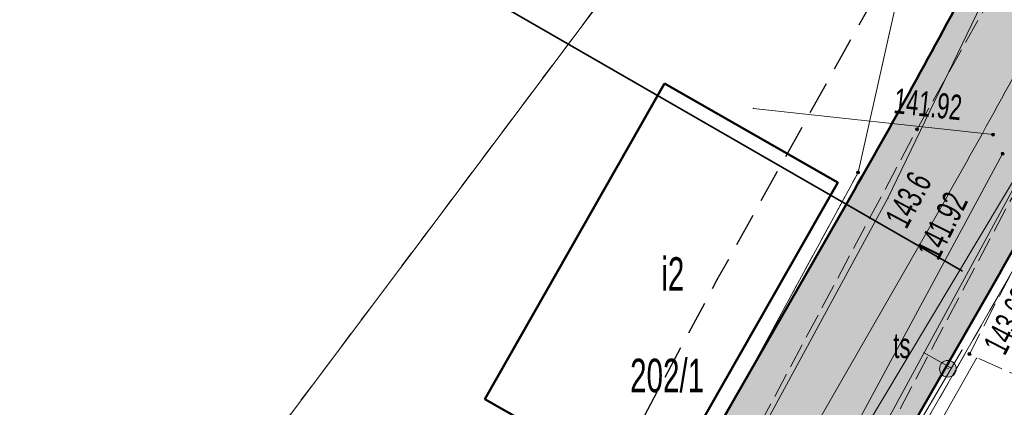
# Model space of a CAD drawing. Extents: x 6456700 to 6518119, y 5963420 to 5980059.
# Tile 169 of 256: x 6512274 to 6512304, y 5966010 to 5966021. Entities that reach past the tile are written whole.
import ezdxf
from ezdxf.enums import TextEntityAlignment as Align

# ---------------------------------------------------------------- set-up
doc = ezdxf.new("R2010")
doc.units = 0
doc.header["$MEASUREMENT"] = 0
for name, pattern in [('L_0_03', [1, 0.5, -0.5]), ('L_0_04', [1.5, 1, -0.5]), ('L_0_52', [1, 0.75, -0.25])]:
    doc.linetypes.add(name, pattern=pattern)
doc.layers.get('0').update_dxf_attribs({"color": 2, "linetype": 'CONTINUOUS', "lineweight": 5})
for name, color, linetype, lineweight in [('18mm Kreska ciągła', 7, 'CONTINUOUS', 18), ('203_punkt_graniczny', 7, 'CONTINUOUS', 18), ('211_numer_dzialki_ewidencyjnej', 7, 'CONTINUOUS', 18), ('218_kontur_uzytku_gruntowego', 96, 'L_0_03', 18), ('219_dzialka_ewidencyjna', 7, 'CONTINUOUS', 18), ('312_budynek_ewidencyjny', 7, 'CONTINUOUS', 18), ('312_oznaczenie_budynku_ewidencyjnego_Atr117', 7, 'CONTINUOUS', 18), ('35mm Ciągła', 7, 'CONTINUOUS', 35), ('50mm Kreska ciągła', 7, 'CONTINUOUS', 50), ('9mm Kreska ciągła', 252, 'CONTINUOUS', 9), ('jezdnia', 7, 'CONTINUOUS', 18), ('obszar_utwardzony', 7, 'CONTINUOUS', 18), ('ogrodzenie_trwale', 7, 'CONTINUOUS', 18), ('pikieta_naturalna', 7, 'CONTINUOUS', 18), ('pikieta_naturalna_Atr2', 7, 'CONTINUOUS', 18), ('pikieta_sztuczna', 7, 'CONTINUOUS', 18), ('pikieta_sztuczna_Atr2', 7, 'CONTINUOUS', 18), ('przewod_kanalizacyjny', 7, 'CONTINUOUS', 18), ('przewod_telekomunikacyjny_podziemny', 7, 'CONTINUOUS', 18), ('przewod_wodociagowy', 7, 'CONTINUOUS', 18), ('rzedna', 7, 'CONTINUOUS', 18), ('rzedna_Atr2', 7, 'CONTINUOUS', 18), ('sciana_oporowa__linia_', 7, 'CONTINUOUS', 18), ('slupek_telekomunikacyjny', 7, 'CONTINUOUS', 18), ('slupek_telekomunikacyjny_Atr17', 7, 'CONTINUOUS', 18), ('Zakres', 7, 'CONTINUOUS', 18)]:
    doc.layers.add(name, color=color, linetype=linetype, lineweight=lineweight)
doc.styles.get("Standard").update_dxf_attribs({"font": 'txt', "width": 0.75})

# ---------------------------------------------------------------- blocks, each defined once
blk = doc.blocks.new('mdcp_nowa')
at = {"layer": '203_punkt_graniczny', "linetype": 'Continuous', "lineweight": 18, "true_color": 0x000000}
blk.add_hatch(color=18, dxfattribs=at).paths.add_polyline_path([(6495030.49, 5982467.635, 1), (6495030.49, 5982467.725, 1)])
at = {"layer": 'pikieta_naturalna', "linetype": 'Continuous', "lineweight": 18, "true_color": 0x000000}
blk.add_hatch(color=18, dxfattribs=at).paths.add_polyline_path([(6495032.25, 5982468.925, 1), (6495032.25, 5982469.015, 1)])
at = {"layer": 'pikieta_sztuczna', "linetype": 'Continuous', "lineweight": 18, "true_color": 0x000000}
blk.add_hatch(color=18, dxfattribs=at).paths.add_polyline_path([(6495033.81, 5982462.215, 1), (6495033.81, 5982462.305, 1)])
at = {"layer": 'rzedna', "linetype": 'Continuous', "lineweight": 18, "true_color": 0x000000}
for points in [[(6495034.52, 5982468.765, 1), (6495034.52, 5982468.855, 1)], [(6495034.8, 5982468.195, 1), (6495034.8, 5982468.285, 1)]]:
    blk.add_hatch(color=18, dxfattribs=at).paths.add_polyline_path(points)
at = {"layer": 'slupek_telekomunikacyjny', "linetype": 'Continuous', "lineweight": 18, "true_color": 0xff7f00}
blk.add_hatch(color=30, dxfattribs=at).paths.add_polyline_path([(6495033.17, 5982461.57, 1), (6495033.17, 5982462.07, 1)])
at = {"layer": '203_punkt_graniczny', "color": 7, "linetype": 'Continuous', "lineweight": 18}
blk.add_circle((6495030.49, 5982467.68), 0.045, dxfattribs=at)
at = {"layer": '203_punkt_graniczny'}
blk.add_point((6495030.49, 5982467.68), dxfattribs=at)
at = {"layer": '218_kontur_uzytku_gruntowego', "lineweight": 18, "flags": 128}
for points in [[(6495027.97, 5982479.68), (6495005.73, 5982450.02)], [(6495030.49, 5982467.68), (6495032.27, 5982475.63)], [(6495017.43, 5982443.68), (6495030.49, 5982467.68)], [(6495036.66, 5982467.46), (6495027.18, 5982450.95)]]:
    blk.add_lwpolyline(points, dxfattribs=at)
at = {"layer": '218_kontur_uzytku_gruntowego'}
blk.add_point((6495030.49, 5982467.68), dxfattribs=at)
blk.add_point((6495030.49, 5982467.68), dxfattribs=at)
blk.add_point((6495030.49, 5982467.68), dxfattribs=at)
blk.add_point((6495030.49, 5982467.68), dxfattribs=at)
at = {"layer": '219_dzialka_ewidencyjna', "color": 3, "linetype": 'Continuous', "lineweight": 18, "flags": 128}
for points in [[(6495027.97, 5982479.68), (6495005.73, 5982450.02)], [(6495030.49, 5982467.68), (6495032.27, 5982475.63)], [(6495017.43, 5982443.68), (6495030.49, 5982467.68)], [(6495036.66, 5982467.46), (6495027.18, 5982450.95)]]:
    blk.add_lwpolyline(points, dxfattribs=at)
at = {"layer": '219_dzialka_ewidencyjna', "color": 3}
blk.add_point((6495030.49, 5982467.68), dxfattribs=at)
blk.add_point((6495030.49, 5982467.68), dxfattribs=at)
at = {"layer": '312_budynek_ewidencyjny', "color": 7, "linetype": 'Continuous', "lineweight": 50, "flags": 128}
for points in [[(6495019.36, 5982460.91), (6495024.72, 5982470.33)], [(6495024.72, 5982470.33), (6495029.89, 5982467.38)], [(6495029.89, 5982467.38), (6495024.53, 5982457.97)], [(6495024.53, 5982457.97), (6495019.36, 5982460.91)]]:
    blk.add_lwpolyline(points, dxfattribs=at)
at = {"layer": '312_budynek_ewidencyjny'}
for p in [(6495024.72, 5982470.33), (6495024.72, 5982470.33), (6495029.89, 5982467.38), (6495029.89, 5982467.38), (6495019.36, 5982460.91), (6495019.36, 5982460.91)]:
    blk.add_point(p, dxfattribs=at)
at = {"layer": 'jezdnia', "color": 7, "linetype": 'L_0_52', "lineweight": 18, "flags": 128}
blk.add_lwpolyline([(6495134.37, 5982583.3), (6495113.38, 5982574.25), (6495104.78, 5982567.21), (6495094.42, 5982556.42), (6495077.25, 5982527.64), (6495065.47, 5982509.01), (6495049.82, 5982491.48), (6495035, 5982466.78), (6495029.3, 5982456), (6495014.86, 5982429.39), (6495004.75, 5982409.18), (6494998.73, 5982397.06), (6494987.52, 5982373.63), (6494982.83, 5982364.72), (6494972.31, 5982345.03), (6494970.53, 5982342.23), (6494960.57, 5982327.01), (6494956.04, 5982320.35), (6494947.33, 5982304.72), (6494935.61, 5982281.93), (6494926.04, 5982257.99), (6494919.72, 5982242.45), (6494913.81, 5982225.8), (6494910.48, 5982216.25), (6494906.14, 5982216.99), (6494909.9, 5982227.31), (6494916.12, 5982243.16), (6494921.48, 5982258.77), (6494931.15, 5982282.69), (6494943.64, 5982306.31), (6494959.06, 5982330.89), (6494969.1, 5982347.08), (6494979.83, 5982365.44), (6494985.75, 5982378.98), (6494994.88, 5982398.03), (6495001.66, 5982410.76), (6495011.8, 5982430.8), (6495026, 5982457.23), (6495032.25, 5982468.97), (6495046.11, 5982493.71), (6495063.09, 5982514.09), (6495073.26, 5982529.52), (6495082.96, 5982547.05), (6495093.01, 5982560.56), (6495101.98, 5982569.59), (6495101.3, 5982571.6), (6495108.99, 5982577.59), (6495110.03, 5982578.44), (6495121.58, 5982583.64), (6495122.46, 5982584.02), (6495130.77, 5982587.79), (6495134.82, 5982589.62), (6495140.56, 5982589.08), (6495141.32, 5982585.54)], close=True, dxfattribs=at)
at = {"layer": 'jezdnia'}
blk.add_point((6495032.25, 5982468.97), dxfattribs=at)
at = {"layer": 'obszar_utwardzony', "color": 7, "linetype": 'L_0_52', "lineweight": 18, "flags": 128}
blk.add_lwpolyline([(6495038.3, 5982470.93), (6495038.93, 5982467.76), (6495040.93, 5982465.48), (6495040.42, 5982464.82), (6495038.34, 5982461.13), (6495035.73, 5982461.39), (6495033.81, 5982462.26)], close=True, dxfattribs=at)
at = {"layer": 'obszar_utwardzony'}
blk.add_point((6495033.81, 5982462.26), dxfattribs=at)
at = {"layer": 'ogrodzenie_trwale'}
blk.add_point((6495029.89, 5982467.38), dxfattribs=at)
at = {"layer": 'pikieta_naturalna', "color": 7, "linetype": 'Continuous', "lineweight": 18}
blk.add_circle((6495032.25, 5982468.97), 0.045, dxfattribs=at)
at = {"layer": 'pikieta_naturalna'}
blk.add_point((6495032.25, 5982468.97), dxfattribs=at)
at = {"layer": 'pikieta_sztuczna', "color": 7, "linetype": 'Continuous', "lineweight": 18}
blk.add_circle((6495033.81, 5982462.26), 0.045, dxfattribs=at)
at = {"layer": 'pikieta_sztuczna'}
blk.add_point((6495033.81, 5982462.26), dxfattribs=at)
at = {"layer": 'przewod_kanalizacyjny', "color": 34, "linetype": 'Continuous', "lineweight": 18, "flags": 128}
for points in [[(6495027.37, 5982469.59), (6495034.52, 5982468.81)], [(6495034.8, 5982468.24), (6495021.01, 5982442.65), (6495017.18, 5982435.55), (6495012.7, 5982427.26), (6495003.4, 5982409.99)]]:
    blk.add_lwpolyline(points, dxfattribs=at)
at = {"layer": 'przewod_kanalizacyjny'}
for p in [(6495027.37, 5982469.59), (6495034.52, 5982468.81), (6495034.8, 5982468.24)]:
    blk.add_point(p, dxfattribs=at)
at = {"layer": 'przewod_telekomunikacyjny_podziemny', "color": 30, "linetype": 'Continuous', "lineweight": 18, "flags": 128}
for points in [[(6494901.62, 5982190.73), (6494906.93, 5982205.38), (6494911.62, 5982220.93), (6494915.73, 5982231.59), (6494911.08, 5982233.33), (6494928.49, 5982275.35), (6494946.57, 5982313.81), (6494960.48, 5982334.35), (6494965.17, 5982341.38), (6494972.14, 5982353.83), (6494985.3, 5982378.53), (6494993.02, 5982395.45), (6495008.18, 5982425.35), (6495017.88, 5982443.43), (6495022.56, 5982450.66), (6495031.38, 5982466.91), (6495039.03, 5982482.79), (6495040.55, 5982485.59), (6495048.7, 5982498.93), (6495056.63, 5982506.55), (6495061.71, 5982512.37), (6495068.26, 5982521.25), (6495074.92, 5982532.24)], [(6495079.35, 5982530.1), (6495069.82, 5982513.52), (6495056.99, 5982497.18), (6495053.61, 5982496.6), (6495048.81, 5982491.02), (6495045.68, 5982486.07), (6495035.4, 5982467.7), (6495024.87, 5982448.34), (6495020.12, 5982439.66), (6495011.73, 5982422.62), (6495000.86, 5982401), (6494989.14, 5982376.4), (6494979.09, 5982355.95), (6494962.09, 5982330.47)], [(6495033.24, 5982461.86), (6495032.46, 5982462.3)]]:
    blk.add_lwpolyline(points, dxfattribs=at)
at = {"layer": 'przewod_telekomunikacyjny_podziemny'}
for p in [(6495031.38, 5982466.91), (6495032.46, 5982462.3), (6495033.24, 5982461.86)]:
    blk.add_point(p, dxfattribs=at)
at = {"layer": 'przewod_wodociagowy', "color": 5, "linetype": 'Continuous', "lineweight": 18, "flags": 128}
blk.add_lwpolyline([(6495020.19, 5982442.47), (6495036.31, 5982469.42), (6495048.81, 5982492.2), (6495052.33, 5982497.45), (6495061.45, 5982507.99), (6495071.18, 5982518.02), (6495077.82, 5982531.27), (6495096.46, 5982561.11), (6495111.97, 5982575.51), (6495112.4, 5982574.08), (6495113.01, 5982573.49)], dxfattribs=at)
at = {"layer": 'rzedna', "color": 7, "linetype": 'Continuous', "lineweight": 18}
for centre in [(6495034.52, 5982468.81), (6495034.8, 5982468.24)]:
    blk.add_circle(centre, 0.045, dxfattribs=at)
at = {"layer": 'rzedna'}
for p in [(6495034.52, 5982468.81), (6495034.8, 5982468.24)]:
    blk.add_point(p, dxfattribs=at)
at = {"layer": 'sciana_oporowa__linia_', "color": 7, "linetype": 'Continuous', "lineweight": 18, "flags": 128}
for points in [[(6495032.294, 5982448.259), (6495026.88, 5982450.986), (6495033.593, 5982462.385)], [(6495032.526, 5982448.701), (6495027.88, 5982451.274), (6495034.026, 5982462.135)]]:
    blk.add_lwpolyline(points, dxfattribs=at)
at = {"layer": 'sciana_oporowa__linia_'}
for p in [(6495033.593, 5982462.385), (6495034.026, 5982462.135)]:
    blk.add_point(p, dxfattribs=at)
at = {"layer": 'slupek_telekomunikacyjny', "color": 30, "linetype": 'Continuous', "lineweight": 18}
blk.add_circle((6495033.17, 5982461.82), 0.25, dxfattribs=at)
at = {"layer": 'slupek_telekomunikacyjny'}
blk.add_point((6495033.17, 5982461.82), dxfattribs=at)
at = {"layer": 'Zakres', "linetype": 'L_0_04', "lineweight": 25, "flags": 128}
blk.add_lwpolyline([(6495113.77, 5985050.22), (6495121.12, 5984877.07), (6495125.76, 5984757.87), (6495129.89, 5984649.81), (6495141.08, 5984611.3), (6495145.77, 5984544.53), (6495147.36, 5984487.27), (6495157.22, 5984392.07), (6495162.95, 5984387.45), (6495180.24, 5984384.16), (6495229.5, 5984386.61), (6495251.65, 5984373.41), (6495258.77, 5984357.12), (6495255.44, 5984330.44), (6495250.77, 5984304.39), (6495252.21, 5984282.78), (6495255.46, 5984256.45), (6495254.94, 5984238.25), (6495266.4, 5984211), (6495277.24, 5984182.33), (6495294.2, 5984133.19), (6495300.94, 5984095.37), (6495313.24, 5984037.69), (6495317.44, 5983978.18), (6495300.35, 5983922.18), (6495282.35, 5983883.38), (6495266.21, 5983862.23), (6495242.03, 5983839.67), (6495211.11, 5983816.86), (6495158.26, 5983772.66), (6495130.6, 5983651.16), (6495116.31, 5983543.43), (6495129.51, 5983346.73), (6495134.58, 5983264.71), (6495139.64, 5983186.97), (6495193.25, 5983077.94), (6495199.2, 5983041.97), (6495206.23, 5983026), (6495208.96, 5983004.88), (6495202.27, 5982979.48), (6495202.42, 5982950.13), (6495209.35, 5982897.38), (6495215.97, 5982850.34), (6495228.6, 5982809.97), (6495226.85, 5982778.82), (6495225.04, 5982750.56), (6495220.26, 5982723.37), (6495226.54, 5982679.97), (6495206.06, 5982669.48), (6495192.68, 5982657.71), (6495184.57, 5982648.65), (6495174.78, 5982624.58), (6495164.23, 5982604.61), (6495150.7, 5982588.3), (6495137.69, 5982582.43), (6495118.26, 5982573.75), (6495100.35, 5982558.42), (6495090.36, 5982544.99), (6495075.87, 5982519.06), (6495060.83, 5982499.68), (6495049.41, 5982485.49), (6495035.07, 5982459.7), (6495006.7, 5982406.64), (6494980.89, 5982351.84), (6494944.35, 5982293.29), (6494925.72, 5982250.11), (6494905.2, 5982190.37), (6494898.43, 5982153.5), (6494879.51, 5982063.89), (6494864.14, 5981992.66), (6494816.93, 5981768.61), (6494777.79, 5981577.7), (6494739.84, 5981394.72), (6494718.65, 5981297.89), (6494716.45, 5981237.31), (6494738.62, 5981208.21), (6494776.48, 5981173.06), (6494817.16, 5981137.44), (6494847.63, 5981109.8), (6494877.39, 5981077.08), (6494912.75, 5981030.55), (6494916.06, 5981014.71), (6494903.86, 5980957.01), (6494916.13, 5980953.51), (6494892.32, 5980927.59), (6494850.7, 5980858.8), (6494806.81, 5980779.89), (6494785.1, 5980753.49), (6494715.22, 5980723.29), (6494679.96, 5980686.78), (6494651.35, 5980651.29), (6494549.14, 5980683.24), (6494511.84, 5980659.66), (6494443.61, 5980630.33), (6494428.78, 5980598.6), (6494431.58, 5980579.46), (6494420.56, 5980549.76), (6494416.45, 5980528.2), (6494403.86, 5980507.16), (6494388.89, 5980482.96), (6494365.32, 5980407.99), (6494335.67, 5980315.15), (6494332.29, 5980297.41), (6494335.1, 5980278.18), (6494347.25, 5980254.84), (6494336.79, 5980250.09), (6494300.04, 5980271.34), (6494320.8, 5980301.43), (6494336.81, 5980349.17), (6494344.85, 5980380.92), (6494360.85, 5980437.13), (6494374.18, 5980476.38), (6494386.14, 5980498.84), (6494403.02, 5980528.52), (6494411.33, 5980563.19), (6494420.84, 5980586.25), (6494420.25, 5980601.11), (6494434.95, 5980635.94), (6494446.75, 5980644.99), (6494465.77, 5980647.27), (6494513.02, 5980669.46), (6494507.85, 5980679.68), (6494547.89, 5980705.83), (6494570.06, 5980691.34), (6494636.17, 5980669.05), (6494706.14, 5980756.86), (6494742.78, 5980772.58), (6494798.53, 5980814.27), (6494826.12, 5980867.97), (6494849.57, 5980908.6), (6494845.35, 5980942.01), (6494853.94, 5980970.83), (6494891.08, 5980960.54), (6494890.11, 5980965.73), (6494903.94, 5981025.69), (6494869.98, 5981070.3), (6494770.97, 5981160.58), (6494728.18, 5981200.64), (6494706.13, 5981229.56), (6494707.94, 5981299.75), (6494728.84, 5981398.1), (6494767.06, 5981580.19), (6494806.17, 5981770.55), (6494854.36, 5981994.76), (6494869.73, 5982065.97), (6494888.61, 5982155.44), (6494891.67, 5982173.95), (6494895.82, 5982197.45), (6494916.38, 5982253.72), (6494935.47, 5982297.95), (6494954.97, 5982331.67), (6494972.09, 5982356.64), (6494997.76, 5982411.14), (6495026.29, 5982464.48), (6495041.09, 5982491.09), (6495052.99, 5982505.88), (6495067.51, 5982524.6), (6495081.94, 5982550.43), (6495092.99, 5982565.28), (6495112.86, 5982582.29), (6495133.59, 5982591.55), (6495144.48, 5982596.46), (6495155.87, 5982610.19), (6495165.7, 5982628.8), (6495175.96, 5982654.03), (6495185.62, 5982664.83), (6495200.4, 5982677.82), (6495212.49, 5982688.04), (6495209.64, 5982723.43), (6495215.22, 5982750.57), (6495216.87, 5982779.54), (6495218.31, 5982809.31), (6495206.86, 5982847.92), (6495199.44, 5982894.74), (6495192.11, 5982948.71), (6495190.16, 5982979.24), (6495183.47, 5983075.16), (6495129.79, 5983184.34), (6495124.6, 5983264.07), (6495119.53, 5983346.09), (6495106.27, 5983543.75), (6495120.74, 5983652.9), (6495148.75, 5983779.42), (6495204.15, 5983826.04), (6495273.41, 5983889.36), (6495288.53, 5983927.42), (6495300.83, 5983964.69), (6495303.91, 5983980.14), (6495301.32, 5984039.55), (6495291.1, 5984093.63), (6495284.5, 5984130.67), (6495267.84, 5984178.93), (6495257.12, 5984207.3), (6495244.96, 5984236.19), (6495244.79, 5984255.42), (6495242.25, 5984281.97), (6495240.71, 5984304.95), (6495245.55, 5984331.94), (6495248.51, 5984355.64), (6495243.77, 5984366.47), (6495226.98, 5984376.47), (6495179.54, 5984374.12), (6495158.61, 5984378.09), (6495147.7, 5984386.91), (6495137.38, 5984486.61), (6495135.78, 5984544.04), (6495131.18, 5984609.54), (6495119.95, 5984648.2), (6495115.76, 5984757.49), (6495111.12, 5984876.67), (6495103.73, 5985050.93), (6495109.36, 5985081.73), (6495120.41, 5985085.88)], close=True, dxfattribs=at)
at = {"layer": 'Zakres'}
blk.add_point((6495026.29, 5982464.48), dxfattribs=at)
at = {"layer": '211_numer_dzialki_ewidencyjnej', "color": 7, "lineweight": 20, "width": 0.66}
blk.add_text('202/1', height=1, dxfattribs=at).set_placement((6495023.69, 5982462.12), align=Align.TOP_LEFT)
at = {"layer": '312_oznaczenie_budynku_ewidencyjnego_Atr117', "color": 7, "lineweight": 20, "width": 0.66}
blk.add_text('i2', height=1, dxfattribs=at).set_placement((6495024.62, 5982465.15), align=Align.TOP_LEFT)
at = {"layer": 'pikieta_naturalna_Atr2', "color": 7, "lineweight": 15, "width": 0.66}
blk.add_text('143.6', height=0.75, rotation=62, dxfattribs=at).set_placement((6495031.27, 5982466.31), align=Align.TOP_LEFT)
at = {"layer": 'pikieta_sztuczna_Atr2', "color": 7, "lineweight": 15, "width": 0.66}
blk.add_text('143.68', height=0.75, rotation=62.6, dxfattribs=at).set_placement((6495034.2, 5982462.53), align=Align.TOP_LEFT)
at = {"layer": 'rzedna_Atr2', "color": 7, "lineweight": 15, "width": 0.66}
for rotation, p in [(353.8, (6495031.61, 5982470.2)), (63.4, (6495032.21, 5982465.356))]:
    blk.add_text('141.92', height=0.75, rotation=rotation, dxfattribs=at).set_placement(p, align=Align.TOP_LEFT)
at = {"layer": 'slupek_telekomunikacyjny_Atr17', "color": 30, "lineweight": 15, "width": 0.66}
blk.add_text('ts', height=0.75, dxfattribs=at).set_placement((6495031.54, 5982462.89), align=Align.TOP_LEFT)

msp = doc.modelspace()

# ---------------------------------------------------------------- block references
at = {"linetype": 'ByBlock'}
msp.add_blockref('mdcp_nowa', (17268.786, -16450.998), dxfattribs=at)

# ---------------------------------------------------------------- next in the draw order: hatches: boundary and pattern name
at = {"layer": '9mm Kreska ciągła'}
h = msp.add_hatch(dxfattribs=at)
h.set_pattern_fill('SAND_AND_LIME', color=4, scale=0.1)
h.set_pattern_definition([(37.5, (6512163.41104, 5965706.02106), (-0.006803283, 0.208096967), [0, -0.16416, 0, -0.1836, 0, -0.1755]), (7.5, (6512163.41104, 5965706.02106), (0.19113588, 0.30479178), [0, -0.08856, 0, -0.14796, 0, -0.0567]), (-32.5, (6512163.2782, 5965706.02106), (0.33632732, 0.00061118), [0, -0.054, 0, -0.1944, 0, -0.2538]), (-42.5, (6512163.2782, 5965706.02106), (0.32466167, 0.09478896), [0, -0.027, 0, -0.12744, 0, -0.1458])])
edge = h.paths.add_edge_path()
edge.add_line((6512494.454, 5966351.121), (6512492.815, 5966327.914))
edge.add_arc((6512641.445, 5966317.419), 149, 175.96099, 178.25385)
edge.add_line((6512492.514, 5966321.96), (6512491.933, 5966302.891))
edge.add_arc((6512440.957, 5966304.445), 51, 348.133, 358.2538, ccw=False)
edge.add_line((6512490.867, 5966293.957), (6512486.741, 5966274.321))
edge.add_arc((6512500.441, 5966271.442), 14, 168.133, 189.6608)
edge.add_line((6512486.64, 5966269.093), (6512490.395, 5966247.035))
edge.add_line((6512490.395, 5966247.035), (6512490.607, 5966245.791))
edge.add_arc((6512474.833, 5966243.106), 16, 357.4133, 369.6608, ccw=False)
edge.add_line((6512490.817, 5966242.384), (6512490.724, 5966240.322))
edge.add_arc((6512474.74, 5966241.044), 16, 304.6947, 357.4133, ccw=False)
edge.add_line((6512483.848, 5966227.889), (6512479.157, 5966224.642))
edge.add_arc((6512563.968, 5966102.134), 149, 124.69475, 128.17467)
edge.add_line((6512471.877, 5966219.268), (6512459.798, 5966209.771))
edge.add_arc((6512468.451, 5966198.766), 14, 128.1747, 146.5283)
edge.add_line((6512456.773, 5966206.487), (6512454.137, 5966202.499))
edge.add_arc((6512536.718, 5966147.898), 99, 146.52826, 150.19331)
edge.add_line((6512450.815, 5966197.109), (6512447.264, 5966190.909))
edge.add_arc((6512533.167, 5966141.699), 99, 150.19331, 155.56334)
edge.add_line((6512443.035, 5966182.654), (6512432.867, 5966160.275))
edge.add_arc((6512409.196, 5966171.031), 26, 321.1758, 335.5633, ccw=False)
edge.add_line((6512429.452, 5966154.731), (6512421.621, 5966145))
edge.add_arc((6512409.156, 5966155.031), 16, 309.5931, 321.1758, ccw=False)
edge.add_line((6512419.353, 5966142.701), (6512410.592, 5966135.455))
edge.add_arc((6512400.395, 5966147.785), 16, 291.7201, 309.5931, ccw=False)
edge.add_line((6512406.316, 5966132.921), (6512399.28, 5966130.118))
edge.add_arc((6512417.414, 5966084.597), 49, 111.7201, 118.6787)
edge.add_line((6512393.899, 5966127.586), (6512378.766, 5966119.308))
edge.add_arc((6512390.283, 5966098.252), 24, 118.6787, 130.9764)
edge.add_line((6512374.545, 5966116.372), (6512369.458, 5966111.954))
edge.add_arc((6512385.196, 5966093.834), 24, 130.9764, 144.2474)
edge.add_line((6512365.719, 5966107.857), (6512360.498, 5966100.604))
edge.add_arc((6512392.148, 5966077.817), 39, 144.2474, 151.7186)
edge.add_line((6512357.804, 5966096.296), (6512346.179, 5966074.69))
edge.add_arc((6512310.073, 5966094.116), 41, 323.54, 331.7186, ccw=False)
edge.add_line((6512343.048, 5966069.751), (6512332.977, 5966056.12))
edge.add_arc((6512291.959, 5966086.427), 51, 314.8687, 323.54, ccw=False)
edge.add_line((6512327.939, 5966050.283), (6512325.436, 5966047.791))
edge.add_arc((6512381.169, 5965991.802), 79, 134.86874, 142.03498)
edge.add_line((6512318.887, 5966040.401), (6512317.812, 5966039.024))
edge.add_arc((6512348.559, 5966015.032), 39, 142.035, 151.9019)
edge.add_line((6512314.155, 5966033.4), (6512307.014, 5966020.024))
edge.add_arc((6512085.596, 5966138.241), 251, 330.1315, 331.90193, ccw=False)
edge.add_line((6512303.256, 5966013.24), (6512293.172, 5965995.681))
edge.add_arc((6512509.097, 5965871.676), 249, 150.1315, 153.31422)
edge.add_line((6512286.62, 5965983.501), (6512270.802, 5965952.031))
edge.add_arc((6512493.279, 5965840.205), 249, 153.31422, 155.41165)
edge.add_line((6512266.858, 5965943.813), (6512249.846, 5965906.636))
edge.add_arc((6512203.471, 5965927.857), 51, 325.4005, 335.4117, ccw=False)
edge.add_line((6512245.451, 5965898.897), (6512232.463, 5965880.07))
edge.add_arc((6512313.954, 5965823.854), 99, 145.40047, 150.15364)
edge.add_line((6512228.085, 5965873.124), (6512213.877, 5965848.362))
edge.add_arc((6512299.746, 5965799.092), 99, 150.15364, 156.12969)
edge.add_line((6512209.214, 5965839.154), (6512198.858, 5965815.752))
edge.add_arc((6512518.006, 5965674.523), 349, 156.12969, 156.8073)
edge.add_line((6512197.211, 5965811.968), (6512194.929, 5965806.643))
edge.add_arc((6512331.888, 5965747.963), 149, 156.8073, 160.58951)
edge.add_line((6512191.357, 5965797.481), (6512178.615, 5965761.319))
edge.add_arc((6511941.881, 5965844.735), 251, 339.22463, 340.58951, ccw=False)
edge.add_line((6512176.561, 5965755.704), (6512169.456, 5965736.976))
edge.add_arc((6512195.168, 5965727.222), 27.5, 159.2246, 216.7393)
edge.add_line((6512173.13, 5965710.772), (6512174.444, 5965709.012))
edge.add_line((6512174.444, 5965709.012), (6512170.437, 5965706.021))
edge.add_line((6512170.437, 5965706.021), (6512164.212, 5965719.71))
edge.add_arc((6512161.212, 5965719.741), 3, 359.4073, 370.8714)
edge.add_arc((6512205.039, 5965728.159), 41.628, 165.2606, 190.8714, ccw=False)
edge.add_line((6512164.781, 5965738.75), (6512171.886, 5965757.477))
edge.add_arc((6511941.881, 5965844.735), 246, 339.22463, 340.58951)
edge.add_line((6512173.899, 5965762.981), (6512186.641, 5965799.143))
edge.add_arc((6512331.888, 5965747.963), 154, 156.8073, 160.58951, ccw=False)
edge.add_line((6512190.333, 5965808.612), (6512192.615, 5965813.937))
edge.add_arc((6512518.006, 5965674.523), 354, 156.12969, 156.8073, ccw=False)
edge.add_line((6512194.286, 5965817.775), (6512204.642, 5965841.178))
edge.add_arc((6512299.746, 5965799.092), 104, 150.15364, 156.12969, ccw=False)
edge.add_line((6512209.541, 5965850.851), (6512223.749, 5965875.613))
edge.add_arc((6512313.954, 5965823.854), 104, 145.40047, 150.15364, ccw=False)
edge.add_line((6512228.348, 5965882.91), (6512241.335, 5965901.737))
edge.add_arc((6512203.471, 5965927.857), 46, 325.4005, 335.4117)
edge.add_line((6512245.3, 5965908.717), (6512262.312, 5965945.894))
edge.add_arc((6512493.279, 5965840.205), 254, 153.31422, 155.41165, ccw=False)
edge.add_line((6512266.334, 5965954.276), (6512282.153, 5965985.747))
edge.add_arc((6512509.097, 5965871.676), 254, 150.1315, 153.31422, ccw=False)
edge.add_line((6512288.836, 5965998.171), (6512298.92, 5966015.73))
edge.add_arc((6512085.596, 5966138.241), 246, 330.1315, 331.90193)
edge.add_line((6512302.603, 5966022.379), (6512309.745, 5966035.755))
edge.add_arc((6512348.559, 5966015.032), 44, 142.035, 151.9019, ccw=False)
edge.add_line((6512313.87, 5966042.1), (6512314.945, 5966043.477))
edge.add_arc((6512381.169, 5965991.802), 84, 134.86874, 142.03498, ccw=False)
edge.add_line((6512321.909, 5966051.335), (6512324.411, 5966053.826))
edge.add_arc((6512291.959, 5966086.427), 46, 314.8687, 323.54)
edge.add_line((6512328.955, 5966059.091), (6512339.027, 5966072.722))
edge.add_arc((6512310.073, 5966094.116), 36, 323.54, 331.7186)
edge.add_line((6512341.776, 5966077.059), (6512353.4, 5966098.665))
edge.add_arc((6512392.148, 5966077.817), 44, 144.2474, 151.7186, ccw=False)
edge.add_line((6512356.44, 5966103.526), (6512361.662, 5966110.778))
edge.add_arc((6512385.196, 5966093.834), 29, 130.9764, 144.2474, ccw=False)
edge.add_line((6512366.18, 5966115.728), (6512371.267, 5966120.147))
edge.add_arc((6512390.283, 5966098.252), 29, 118.6787, 130.9764, ccw=False)
edge.add_line((6512376.366, 5966123.695), (6512391.499, 5966131.972))
edge.add_arc((6512417.414, 5966084.597), 54, 111.7201, 118.6787, ccw=False)
edge.add_line((6512397.43, 5966134.763), (6512404.466, 5966137.566))
edge.add_arc((6512400.395, 5966147.785), 11, 291.7201, 309.5931)
edge.add_line((6512407.405, 5966139.308), (6512409.544, 5966141.077))
edge.add_line((6512409.544, 5966141.077), (6512412.36, 5966140.811))
edge.add_line((6512412.36, 5966140.811), (6512417.441, 5966145.013))
edge.add_arc((6512409.156, 5966155.031), 13, 309.5931, 321.1758)
edge.add_line((6512419.284, 5966146.881), (6512427.115, 5966156.612))
edge.add_arc((6512409.196, 5966171.031), 23, 321.1758, 335.5633)
edge.add_line((6512430.135, 5966161.516), (6512434.645, 5966171.44))
edge.add_line((6512434.645, 5966171.44), (6512440.928, 5966185.268))
edge.add_line((6512440.928, 5966185.268), (6512439.963, 5966187.841))
edge.add_arc((6512668.213, 5966069.673), 257.025, 151.22581, 152.62894, ccw=False)
edge.add_line((6512442.925, 5966193.394), (6512446.477, 5966199.594))
edge.add_arc((6512536.718, 5966147.898), 104, 146.52826, 150.19331, ccw=False)
edge.add_line((6512449.966, 5966205.257), (6512452.602, 5966209.244))
edge.add_arc((6512468.451, 5966198.766), 19, 128.1747, 146.5283, ccw=False)
edge.add_line((6512456.708, 5966213.702), (6512468.787, 5966223.198))
edge.add_arc((6512563.968, 5966102.134), 154, 124.69475, 128.17467, ccw=False)
edge.add_line((6512476.311, 5966228.753), (6512481.002, 5966232))
edge.add_arc((6512474.74, 5966241.044), 11, 304.6947, 357.4133)
edge.add_line((6512485.729, 5966240.548), (6512485.822, 5966242.609))
edge.add_arc((6512474.833, 5966243.106), 11, 357.4133, 369.6608)
edge.add_line((6512485.677, 5966244.952), (6512485.4, 5966246.584))
edge.add_line((6512485.4, 5966246.584), (6512485.465, 5966247.035))
edge.add_line((6512485.465, 5966247.035), (6512481.305, 5966271.715))
edge.add_line((6512481.305, 5966271.715), (6512486.925, 5966298.805))
edge.add_line((6512486.925, 5966298.805), (6512487.695, 5966325.335))
edge.add_line((6512487.695, 5966325.335), (6512488.895, 5966340.485))
edge.add_line((6512488.895, 5966340.485), (6512488.714, 5966340.814))
edge.add_line((6512488.714, 5966340.814), (6512489.699, 5966354.77))
edge.add_line((6512489.699, 5966354.77), (6512494.454, 5966351.121))

# ---------------------------------------------------------------- next in the draw order: linework, layer by layer
at = {"layer": '18mm Kreska ciągła', "color": 4, "ltscale": 0.1}
msp.add_lwpolyline([(6512411.138, 5966139.151), (6512408.999, 5966137.382, -0.078144), (6512405.391, 5966135.243), (6512398.355, 5966132.441, 0.030372), (6512392.699, 5966129.779), (6512377.566, 5966121.502, 0.053711), (6512372.906, 5966118.259), (6512367.819, 5966113.841, 0.05797), (6512363.69, 5966109.318), (6512358.469, 5966102.065, 0.032611), (6512355.602, 5966097.48), (6512343.978, 5966075.874, -0.035701), (6512341.038, 5966071.237), (6512330.966, 5966057.606, -0.037854), (6512326.175, 5966052.054), (6512323.672, 5966049.563, 0.031279), (6512316.916, 5966041.939), (6512315.841, 5966040.562, 0.043079), (6512311.95, 5966034.577), (6512304.809, 5966021.202, -0.007725), (6512301.088, 5966014.485), (6512291.004, 5965996.926, 0.013888), (6512284.386, 5965984.624), (6512268.568, 5965953.153, 0.009152)], format="xyb", dxfattribs=at)
at = {"layer": '35mm Ciągła'}
msp.add_line((6512302.389, 5966013.738), (6512276.397, 5966028.719), dxfattribs=at)
at = {"layer": '50mm Kreska ciągła', "color": 5, "ltscale": 0.1}
for points in [[(6512365.719, 5966107.857), (6512360.498, 5966100.604, 0.032611), (6512357.804, 5966096.296), (6512346.179, 5966074.69, -0.035701), (6512343.048, 5966069.751), (6512332.977, 5966056.12, -0.037854), (6512327.939, 5966050.283), (6512325.436, 5966047.791, 0.031279), (6512318.887, 5966040.401), (6512317.812, 5966039.024, 0.043079), (6512314.155, 5966033.4), (6512307.014, 5966020.024, -0.007725), (6512303.256, 5966013.24), (6512293.172, 5965995.681, 0.013888), (6512286.62, 5965983.501), (6512270.802, 5965952.031, 0.009152)], [(6512266.334, 5965954.276), (6512282.153, 5965985.747, -0.013888), (6512288.836, 5965998.171), (6512298.92, 5966015.73, 0.007725), (6512302.603, 5966022.379), (6512309.745, 5966035.755, -0.043079), (6512313.87, 5966042.1), (6512314.945, 5966043.477, -0.031279), (6512321.909, 5966051.335), (6512324.411, 5966053.826, 0.037854), (6512328.955, 5966059.091), (6512339.027, 5966072.722, 0.035701), (6512341.776, 5966077.059), (6512353.4, 5966098.665, -0.032611), (6512356.44, 5966103.526)]]:
    msp.add_lwpolyline(points, format="xyb", dxfattribs=at)

doc.saveas('drawing.dxf')
